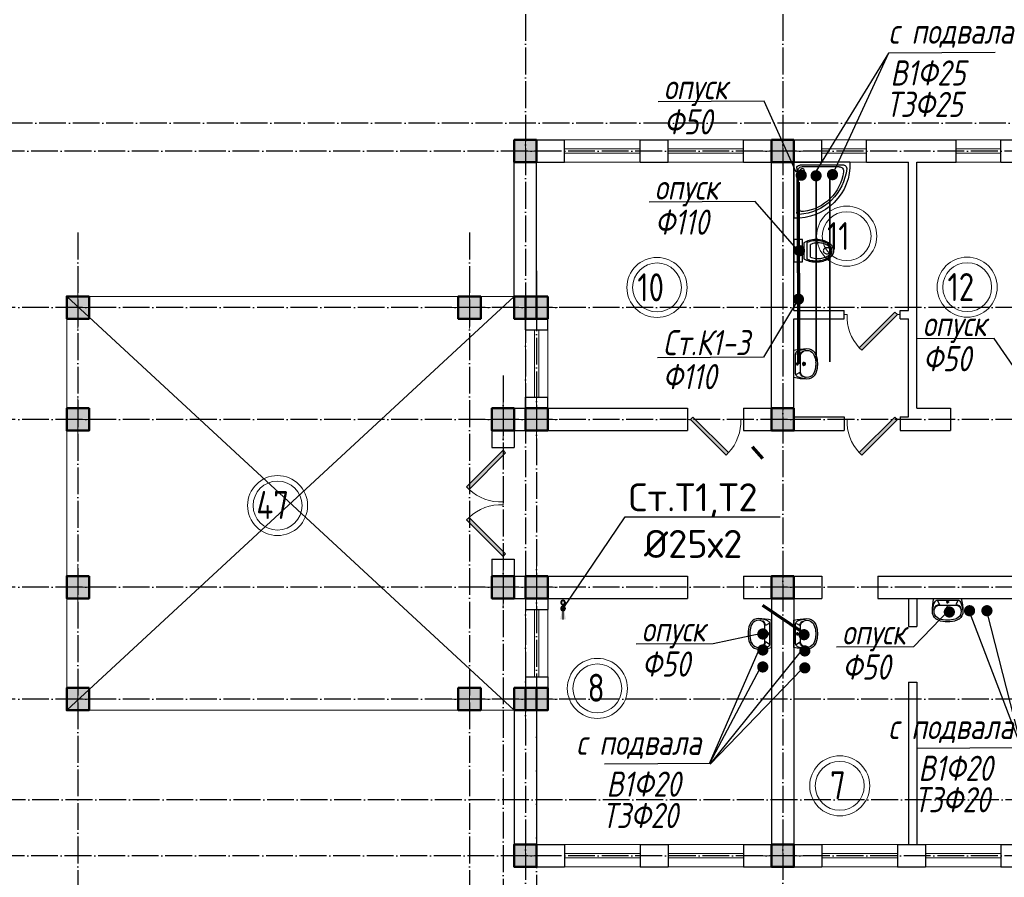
# Model space of a CAD drawing. Extents: x -4445 to 1909585, y 1860 to 289234.
# Tile 26 of 110: x 333605 to 351208, y 207818 to 223153. Entities that reach past the tile are written whole.
import ezdxf
from ezdxf import colors
from ezdxf.entities.mleader import LeaderData, LeaderLine
from ezdxf.math import Vec2, Vec3

# ---------------------------------------------------------------- set-up
doc = ezdxf.new("R2010")
doc.units = 0
doc.header["$LTSCALE"] = 0.5
doc.header["$MEASUREMENT"] = 0
doc.linetypes.add('ACAD_ISO04W100', pattern=[30, 24, -3, 0, -3])
doc.layers.get('0').update_dxf_attribs({"linetype": 'CONTINUOUS', "lineweight": 18})
for name, color, linetype in [('kolonn', 7, 'CONTINUOUS'), ('os', 3, 'CONTINUOUS'), ('su', 7, 'CONTINUOUS')]:
    doc.layers.add(name, color=color, linetype=linetype)
for name, color, linetype, lineweight in [('В1', 5, 'CONTINUOUS', 35), ('К1', 24, 'бытовая канализация', 70), ('Т3', 1, 'CONTINUOUS', 35)]:
    doc.layers.add(name, color=color, linetype=linetype, lineweight=lineweight)
doc.styles.add('GOST', font='isocpeur.ttf')
doc.styles.add('Isocpeur', font='isocpeui.ttf', dxfattribs={"height": 250})
doc.styles.get("Standard").update_dxf_attribs({"font": 'spds.shx', "oblique": 15})
doc.styles.add('style1', font='isocpeui.ttf', dxfattribs={"height": 80})
doc.linetypes.add('бытовая канализация', pattern='A,5,-0.5,["К1",Standard,S=0.7,R=0,X=0,Y=-0.35],-2', length=7.5)

# ---------------------------------------------------------------- blocks, each defined once
blk = doc.blocks.new('jfgjhsdf')
blk.add_hatch(color=1).paths.add_polyline_path([(-593, 731), (-637, 687), (0, 50), (44, 94)])
at = {"color": 1}
for p, q in [((0, 1000), (0, 950)), ((0, 50), (0, 0))]:
    blk.add_line(p, q, dxfattribs=at)
blk.add_lwpolyline([(0, 50), (-637, 687), (-593, 731), (44, 94), (0, 50)], dxfattribs=at)
blk.add_arc((-33, 130), 821, 87.662, 132.9147, dxfattribs=at)
blk = doc.blocks.new('ghsdd')
at = {"ltscale": 50}
h = blk.add_hatch(color=256, dxfattribs=at)
h.paths.add_polyline_path([(0, 200), (-200, 200), (-200, 0), (0, 0)])
h.paths.add_polyline_path([(200, 0), (200, 200), (0, 200), (0, 0)])
h.paths.add_polyline_path([(0, 0), (-200, 0), (-200, -200), (0, -200)])
h.paths.add_polyline_path([(0, 0), (0, -200), (200, -200), (200, 0)])
at = {"lineweight": 0}
for p, q in [((0, -374), (0, 374)), ((-374, 0), (374, 0))]:
    blk.add_line(p, q, dxfattribs=at)
at = {"lineweight": 50, "ltscale": 50}
blk.add_lwpolyline([(200, 200), (200, -200), (-200, -200), (-200, 200), (200, 200)], dxfattribs=at)
blk = doc.blocks.new('UM_8')
for p, q in [((244, 0), (-244, 0)), ((-182, -45), (-146, -110)), ((175, -30), (-175, -30)), ((142, -120), (-132, -120)), ((27, -61), (-27, -61)), ((0, -88), (0, -34)), ((0, -145), (0, -215)), ((182, -45), (146, -110)), ((35, -180), (-35, -180))]:
    blk.add_line(p, q)
for centre, radius in [((0, -180), 27), ((0, -61), 17), ((0, -180), 17)]:
    blk.add_circle(centre, radius)
for centre, radius, start, end in [((-244, 0), 0.5, 90, 167.3206), ((244, 0), 0.5, 12.6794, 90), ((894, -257), 1167, 167.3206, 178.6525), ((68, -206), 330, 154.5977, 180.3349), ((-104, -233), 138, 141.0504, 245.2718), ((-175, -90), 60, 90, 154.5977), ((-104, -233), 148, 141.0504, 147.7493), ((-139, -232), 123, 98.7111, 129.9424), ((-139, -232), 113, 86.1548, 129.9424), ((139, -232), 113, 50.0576, 93.8452), ((139, -232), 123, 50.0576, 81.2889), ((104, -233), 138, 294.7282, 38.9496), ((175, -90), 60, 25.4023, 90), ((104, -233), 148, 32.2507, 38.9496), ((-68, -206), 330, 359.6651, 25.4023), ((-894, -257), 1167, 1.3475, 12.6794), ((-104, -234), 169, 178.312, 234.1043), ((-273, -229), 0.5, 358.312, 358.6525), ((27, -71), 317, 272.4632, 300.3552), ((104, -234), 169, 305.8957, 1.688), ((273, -229), 0.5, 181.3475, 181.688), ((-27, -71), 347, 239.6448, 267.5368), ((-27, -71), 317, 244.8898, 267.5368), ((0, 80), 500, 265.1692, 274.8308), ((0, 80), 470, 265.1692, 274.8308), ((27, -71), 347, 272.4632, 300.3552)]:
    blk.add_arc(centre, radius, start, end)
blk = doc.blocks.new('Podd_igl_as100x100')
for p, q in [((-54, 897), (-54, 104)), ((0, 1000), (0, 0)), ((-80, 808), (-80, 153)), ((0, 0), (-1000, 0)), ((-106, 50), (-891, 50)), ((-158, 74), (-799, 73))]:
    blk.add_line(p, q)
blk.add_circle((-152, 149), 37.8)
for centre, radius, start, end in [((-42, 42), 959, 87.5145, 182.4855), ((-22, 34), 914, 95.7508, 176.1666), ((-67, 71), 821, 97.4497, 172.9032), ((-160, 806), 80.2, 1.4931, 100.036), ((-109, 889), 55.4, 7.9715, 94.7418), ((-891, 93), 43.1, 176.352, 270.7469), ((-799, 157), 84.3, 169.7158, 269.999), ((-155, 149), 75.6, 267.8648, 3.2153), ((-107, 102), 52.6, 270.31, 1.996)]:
    blk.add_arc(centre, radius, start, end)
blk = doc.blocks.new('UniTAZZ_3')
for p, q in [((-152, 200), (-152, -200)), ((0, 200), (-152, 200)), ((0, -200), (0, 200)), ((-293, -112), (-293, 112)), ((-230, -144), (-230, 144)), ((-178, -144), (-178, 144)), ((-152, -200), (0, -200))]:
    blk.add_line(p, q)
blk.add_circle((-76, 0), 17)
for centre, radius, start, end in [((-435, -148), 343, 104.7867, 122.5078), ((-397, -291), 491, 90, 104.7867), ((-399, -261), 441, 90, 104.7867), ((-399, -261), 441, 75.2133, 90), ((-397, -291), 491, 75.2133, 90), ((-359, -148), 343, 58.1489, 75.2133), ((-581, 0), 131, 146.9765, 180), ((-581, 0), 131, 180, 213.0235), ((-493, -57), 235, 122.5078, 146.9765), ((-564, 0), 117, 146.9765, 180), ((-575, 0), 87.7, 145.7058, 180), ((-575, 0), 87.7, 180, 214.2942), ((-485, -51), 211, 122.5078, 146.9765), ((-610, 0), 46, 153.6325, 180), ((-610, 0), 46, 180, 206.3675), ((-600, -5), 56.5, 129.8827, 153.6325), ((-507, -46), 170, 121.2723, 145.7058), ((-594, -12), 66, 109.092, 129.8827), ((-590, -23), 78.1, 90, 109.092), ((-433, -133), 308, 104.7867, 122.5078), ((-462, -121), 257, 104.1209, 121.2723), ((-590, -23), 78.1, 70.908, 90), ((-586, -12), 66, 50.1173, 70.908), ((-580, -5), 56.5, 26.3675, 50.1173), ((-571, 0), 46, 0, 26.3675), ((-571, 0), 46, 333.6325, 0), ((-432, -238), 378, 90, 104.1209), ((-432, -238), 378, 75.8791, 90), ((-403, -121), 257, 64.7964, 75.8791), ((-365, -133), 308, 63.9053, 75.2133), ((-493, 57), 235, 213.0235, 237.4922), ((-564, 0), 117, 180, 213.0235), ((-485, 51), 211, 213.0235, 237.4922), ((-600, 5), 56.5, 206.3675, 230.1173), ((-507, 47), 170, 214.2942, 238.7277), ((-594, 12), 66, 230.1173, 250.908), ((-435, 148), 343, 237.4922, 255.2133), ((-590, 24), 78.1, 250.908, 270), ((-433, 132), 308, 237.4922, 255.2133), ((-462, 121), 257, 238.7277, 255.8791), ((-590, 24), 78.1, 270, 289.092), ((-586, 12), 66, 289.092, 309.8827), ((-580, 5), 56.5, 309.8827, 333.6325), ((-432, 238), 378, 255.8791, 270), ((-399, 261), 441, 255.2133, 270), ((-432, 238), 378, 270, 284.1209), ((-399, 261), 441, 270, 284.7867), ((-403, 121), 257, 284.1209, 295.2036), ((-365, 132), 308, 284.7867, 296.0947), ((-359, 148), 343, 284.7867, 301.8511), ((-397, 291), 491, 255.2133, 270), ((-397, 291), 491, 270, 284.7867)]:
    blk.add_arc(centre, radius, start, end)
blk = doc.blocks.new('Стояк 50')
at = {"lineweight": 40}
blk.add_circle((0, 0), 35, dxfattribs=at)

msp = doc.modelspace()

# ---------------------------------------------------------------- linework, layer by layer
at = {"lineweight": 30}
for p, q in [((342447.134, 217804.672), (342447.134, 221004.672)), ((342447.134, 221004.672), (343347.134, 221004.672)), ((343347.134, 220604.672), (343347.134, 221004.672)), ((344697.134, 220604.672), (344697.134, 221004.672)), ((344697.134, 221004.672), (345197.134, 221004.672)), ((345197.134, 220604.672), (345197.134, 221004.672)), ((346547.134, 220604.672), (346547.134, 221004.672)), ((346547.134, 221004.672), (347947.134, 221004.672)), ((347947.134, 220604.672), (347947.134, 221004.672)), ((348747.134, 220604.672), (348747.134, 221004.672)), ((348747.134, 221004.672), (350347.134, 221004.672)), ((350347.134, 220604.672), (350347.134, 221004.672)), ((351147.134, 220604.672), (351147.134, 221004.672)), ((351147.134, 221004.672), (352547.134, 221004.672)), ((342847.134, 218204.672), (342847.134, 220604.672)), ((342847.134, 220604.672), (343347.134, 220604.672)), ((344697.134, 220604.672), (345197.134, 220604.672)), ((346547.134, 220604.672), (347047.134, 220604.672)), ((347047.134, 216204.672), (347047.134, 220604.672)), ((347447.134, 220604.672), (347947.134, 220604.672)), ((347447.134, 217954.672), (347447.134, 220604.672)), ((348747.134, 220604.672), (349497.134, 220604.672)), ((349497.134, 217954.672), (349497.134, 220604.672)), ((349647.134, 216204.672), (349647.134, 220604.672)), ((349647.134, 220604.672), (350347.134, 220604.672)), ((351147.134, 220604.672), (351647.134, 220604.672)), ((342847.134, 218204.672), (343047.134, 218204.672)), ((343047.134, 217604.672), (343047.134, 218204.672)), ((347447.134, 217954.672), (348347.134, 217954.672)), ((348347.134, 217804.672), (348347.134, 217954.672)), ((349347.134, 217804.672), (349347.134, 217954.672)), ((349347.134, 217954.672), (349497.134, 217954.672)), ((342447.134, 217804.672), (342647.134, 217804.672)), ((342647.134, 217604.672), (342647.134, 217804.672)), ((347447.134, 216054.672), (347447.134, 217804.672)), ((347447.134, 217804.672), (348347.134, 217804.672)), ((349347.134, 217804.672), (349497.134, 217804.672)), ((349497.134, 216054.672), (349497.134, 217804.672)), ((342647.134, 217604.672), (343047.134, 217604.672)), ((342647.134, 216204.672), (342647.134, 216404.672)), ((342647.134, 216404.672), (343047.134, 216404.672)), ((343047.134, 216204.672), (343047.134, 216404.672)), ((342047.134, 216204.672), (342047.134, 215504.672)), ((342047.134, 216204.672), (342647.134, 216204.672)), ((343047.134, 216204.672), (345547.134, 216204.672)), ((345547.134, 216204.672), (345547.134, 215804.672)), ((346547.134, 216204.672), (346547.134, 215804.672)), ((346547.134, 216204.672), (347047.134, 216204.672)), ((349647.134, 216204.672), (350247.134, 216204.672)), ((350247.134, 216204.672), (350247.134, 215804.672)), ((347447.134, 216054.672), (348347.134, 216054.672)), ((348347.134, 216054.672), (348347.134, 215804.672)), ((349347.134, 216054.672), (349347.134, 215804.672)), ((349347.134, 216054.672), (349497.134, 216054.672)), ((342447.134, 215804.672), (342447.134, 215504.672)), ((342447.134, 215804.672), (345547.134, 215804.672)), ((346547.134, 215804.672), (348347.134, 215804.672)), ((349347.134, 215804.672), (350247.134, 215804.672)), ((342047.134, 215504.672), (342447.134, 215504.672)), ((342047.134, 213504.672), (342447.134, 213504.672)), ((342047.134, 213504.672), (342047.134, 212804.672)), ((342447.134, 213504.672), (342447.134, 213204.672)), ((342447.134, 213204.672), (345547.134, 213204.672)), ((345547.134, 213204.672), (345547.134, 212804.672)), ((346547.134, 213204.672), (346547.134, 212804.672)), ((346547.134, 213204.672), (347947.134, 213204.672)), ((347947.134, 213204.672), (347947.134, 212804.672)), ((348947.134, 213204.672), (348947.134, 212804.672)), ((348947.134, 213204.672), (354847.134, 213204.672)), ((342047.134, 212804.672), (342647.134, 212804.672)), ((342647.134, 212804.672), (342647.134, 212604.672)), ((343047.134, 212804.672), (343047.134, 212604.672)), ((343047.134, 212804.672), (345547.134, 212804.672)), ((346547.134, 212804.672), (347047.134, 212804.672)), ((347047.134, 212804.672), (347047.134, 208404.672)), ((347447.134, 212804.672), (347447.134, 208404.672)), ((347447.134, 212804.672), (347947.134, 212804.672)), ((348947.134, 212804.672), (351647.134, 212804.672)), ((349497.134, 212804.672), (349497.134, 212304.672)), ((349647.134, 212804.672), (349647.134, 212304.672)), ((342647.134, 212604.672), (343047.134, 212604.672)), ((349497.134, 212304.672), (349647.134, 212304.672)), ((342647.134, 211404.672), (343047.134, 211404.672)), ((342647.134, 211404.672), (342647.134, 211204.672)), ((343047.134, 211404.672), (343047.134, 210804.672)), ((349497.134, 211304.672), (349647.134, 211304.672)), ((349497.134, 211304.672), (349497.134, 208404.672)), ((349647.134, 211304.672), (349647.134, 208404.672)), ((342447.134, 211204.672), (342447.134, 208004.672)), ((342447.134, 211204.672), (342647.134, 211204.672)), ((342847.134, 210804.672), (342847.134, 208404.672)), ((342847.134, 210804.672), (343047.134, 210804.672)), ((342847.134, 208404.672), (343347.134, 208404.672)), ((343347.134, 208404.672), (343347.134, 208004.672)), ((344697.134, 208404.672), (344697.134, 208004.672)), ((344697.134, 208404.672), (345197.134, 208404.672)), ((345197.134, 208404.672), (345197.134, 208004.672)), ((346547.134, 208404.672), (346547.134, 208004.672)), ((346547.134, 208404.672), (347047.134, 208404.672)), ((347447.134, 208404.672), (347947.134, 208404.672)), ((347947.134, 208404.672), (347947.134, 208004.672)), ((349297.134, 208404.672), (349297.134, 208004.672)), ((349297.134, 208404.672), (349797.134, 208404.672)), ((349797.134, 208404.672), (349797.134, 208004.672)), ((351147.134, 208404.672), (351147.134, 208004.672)), ((351147.134, 208404.672), (351647.134, 208404.672)), ((342447.134, 208004.672), (343347.134, 208004.672)), ((344697.134, 208004.672), (345197.134, 208004.672)), ((346547.134, 208004.672), (347947.134, 208004.672)), ((349297.134, 208004.672), (349797.134, 208004.672)), ((351147.134, 208004.672), (352547.134, 208004.672))]:
    msp.add_line(p, q, dxfattribs=at)
at = {"color": 1}
for p, q in [((343347.134, 221004.672), (344697.134, 221004.672)), ((346547.134, 221004.672), (345197.134, 221004.672)), ((347947.134, 221004.672), (348747.134, 221004.672)), ((351147.134, 221004.672), (350347.134, 221004.672)), ((343347.134, 220844.672), (344697.134, 220844.672)), ((344697.134, 220764.672), (343347.134, 220764.672)), ((346547.134, 220844.672), (345197.134, 220844.672)), ((345197.134, 220764.672), (346547.134, 220764.672)), ((347947.134, 220844.672), (348747.134, 220844.672)), ((348747.134, 220764.672), (347947.134, 220764.672)), ((351147.134, 220844.672), (350347.134, 220844.672)), ((350347.134, 220764.672), (351147.134, 220764.672)), ((344697.134, 220604.672), (343347.134, 220604.672)), ((345197.134, 220604.672), (346547.134, 220604.672)), ((348747.134, 220604.672), (347947.134, 220604.672)), ((350347.134, 220604.672), (351147.134, 220604.672)), ((334447.134, 210804.672), (342447.134, 218204.672)), ((342447.134, 210804.672), (334447.134, 218204.672)), ((342647.134, 217604.672), (342647.134, 216404.672)), ((342807.134, 217604.672), (342807.134, 216404.672)), ((342887.134, 216404.672), (342887.134, 217604.672)), ((343047.134, 216404.672), (343047.134, 217604.672)), ((342647.134, 211404.672), (342647.134, 212604.672)), ((342807.134, 211404.672), (342807.134, 212604.672)), ((342887.134, 212604.672), (342887.134, 211404.672)), ((343047.134, 212604.672), (343047.134, 211404.672)), ((344697.134, 208404.672), (343347.134, 208404.672)), ((344697.134, 208244.672), (343347.134, 208244.672)), ((345197.134, 208404.672), (346547.134, 208404.672)), ((345197.134, 208244.672), (346547.134, 208244.672)), ((349297.134, 208404.672), (347947.134, 208404.672)), ((349297.134, 208244.672), (347947.134, 208244.672)), ((349797.134, 208404.672), (351147.134, 208404.672)), ((349797.134, 208244.672), (351147.134, 208244.672)), ((343347.134, 208164.672), (344697.134, 208164.672)), ((346547.134, 208164.672), (345197.134, 208164.672)), ((347947.134, 208164.672), (349297.134, 208164.672)), ((351147.134, 208164.672), (349797.134, 208164.672)), ((343347.134, 208004.672), (344697.134, 208004.672)), ((346547.134, 208004.672), (345197.134, 208004.672)), ((347947.134, 208004.672), (349297.134, 208004.672)), ((351147.134, 208004.672), (349797.134, 208004.672))]:
    msp.add_line(p, q, dxfattribs=at)
msp.add_lwpolyline([(342447.134, 218204.672), (334447.134, 218204.672), (334447.134, 210804.672), (342447.134, 210804.672)], dxfattribs=at)
for centre, radius in [((348390.443, 219282.006), 537.019), ((348390.443, 219282.006), 437.019), ((344999.306, 218365.646), 537.019), ((350544.85, 218370.305), 537.019), ((350544.85, 218370.305), 437.019), ((344999.306, 218365.646), 437.019), ((338215.988, 214464.992), 537.019), ((338215.988, 214464.992), 437.019), ((343933.091, 211196.006), 537.019), ((343933.091, 211196.006), 437.019), ((348266.383, 209453.826), 537.019), ((348266.383, 209453.826), 437.019)]:
    msp.add_circle(centre, radius, dxfattribs=at)
at = {"layer": 'os', "color": 3, "linetype": 'ACAD_ISO04W100', "ltscale": 40}
for p, q in [((342647.134, 262860.923), (342647.134, 201637.206)), ((347247.134, 262860.923), (347247.134, 201637.206)), ((379440.657, 221304.672), (326597.211, 221304.672)), ((403900.185, 220804.672), (326597.211, 220804.672)), ((334647.134, 219347.713), (334647.134, 201637.206)), ((341647.134, 219347.713), (341647.134, 201637.206)), ((342847.134, 218665.297), (342847.134, 201637.206)), ((411540.376, 218004.672), (326597.211, 218004.672)), ((342247.134, 216792.78), (342247.134, 201637.206)), ((411540.376, 216004.672), (326597.211, 216004.672)), ((411540.376, 213004.672), (326597.211, 213004.672)), ((411540.376, 211004.672), (326597.211, 211004.672)), ((376914.149, 209204.672), (326597.211, 209204.672)), ((403900.185, 208204.672), (326597.211, 208204.672))]:
    msp.add_line(p, q, dxfattribs=at)
at = {"layer": 'В1'}
msp.add_line((347843.3, 220362.254), (347843.3, 217041.631), dxfattribs=at)
at = {"layer": 'В1', "const_width": 100}
for points in [[(347793.3, 220362.254, 1), (347893.3, 220362.254, 1)], [(350537.093, 212584.688, 1), (350637.093, 212584.688, 1)], [(346841.171, 211882.881, 1), (346941.171, 211882.881, 1)], [(347592.327, 211865.879, 1), (347692.327, 211865.879, 1)]]:
    msp.add_lwpolyline(points, format="xyb", close=True, dxfattribs=at)
at = {"layer": 'К1', "color": 0, "lineweight": 25}
for p, q in [((349135.166, 222556.173), (347793.3, 220362.254)), ((349135.166, 222556.173), (348137.122, 220382.499)), ((351042.211, 222567.049), (349135.166, 222556.173)), ((346916.801, 221697.525), (345021.853, 221682.792)), ((347488.269, 220426.639), (346916.801, 221697.525)), ((346753.803, 219903.467), (344858.854, 219888.733)), ((347499.892, 219047.432), (346753.803, 219903.467)), ((347512.727, 218131.977), (346902.393, 217121.548)), ((351028.52, 217455.251), (349650.967, 217447.159)), ((351429.234, 216871.396), (351028.52, 217455.251)), ((346902.393, 217121.548), (345007.445, 217106.815)), ((350237.375, 212611.34), (349586.273, 211941.297)), ((351514.91, 210135.614), (350596.964, 212535.672)), ((350901.443, 212534.828), (351514.91, 210135.614)), ((346841.212, 212174.159), (346003.008, 211995.133)), ((346003.008, 211995.133), (344625.456, 211987.041)), ((349586.273, 211941.297), (348208.721, 211933.206)), ((345936.48, 209853.051), (346806.642, 211850.611)), ((345947.105, 209843.485), (347556.239, 211840.625)), ((346836.626, 211551.04), (345936.48, 209853.051)), ((347586.223, 211541.054), (345947.105, 209843.485)), ((351543.7, 210133.383), (349636.655, 210122.507)), ((345965.27, 209850.819), (344058.225, 209839.943))]:
    msp.add_line(p, q, dxfattribs=at)
at = {"layer": 'К1'}
for p, q in [((347537.375, 217002.46), (347528.277, 220246.497)), ((346893.211, 215304.472), (346704.66, 215513.413)), ((347625.898, 212185.289), (346890.306, 212680.507))]:
    msp.add_line(p, q, dxfattribs=at)
at = {"layer": 'К1', "const_width": 100}
for points in [[(347528.007, 220372.107, 1), (347628.007, 220372.107, 1)], [(347496.965, 219023.008, 1), (347596.965, 219023.008, 1)], [(347478.277, 218154.894, 1), (347578.277, 218154.894, 1)], [(350175.89, 212561.659, 1), (350275.89, 212561.659, 1)], [(346841.869, 212168.85, 1), (346941.869, 212168.85, 1)], [(347577.685, 212156.175, 1), (347677.685, 212156.175, 1)]]:
    msp.add_lwpolyline(points, format="xyb", close=True, dxfattribs=at)
at = {"layer": 'Т3'}
msp.add_line((348087.122, 220382.499), (348087.122, 217034.014), dxfattribs=at)
at = {"layer": 'Т3', "const_width": 100}
for points in [[(348087.122, 220382.499, 1), (348187.122, 220382.499, 1)], [(350847.703, 212584.688, 1), (350947.703, 212584.688, 1)], [(346840.398, 211579.239, 1), (346940.398, 211579.239, 1)], [(347591.554, 211562.238, 1), (347691.554, 211562.238, 1)]]:
    msp.add_lwpolyline(points, format="xyb", close=True, dxfattribs=at)

# ---------------------------------------------------------------- block references
at = {"rotation": 90}
for p in [(349347.134, 217879.672), (349347.134, 216004.672)]:
    msp.add_blockref('jfgjhsdf', p, dxfattribs=at)
at = {"xscale": -1, "rotation": 270}
msp.add_blockref('jfgjhsdf', (345547.134, 216004.672), dxfattribs=at)
at = {"xscale": -1.025641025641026, "yscale": 1.025641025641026, "zscale": 1.025641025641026, "rotation": 180}
msp.add_blockref('jfgjhsdf', (342247.134, 215504.672), dxfattribs=at)
at = {"xscale": 1.025641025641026, "yscale": 1.025641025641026, "zscale": 1.025641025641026}
msp.add_blockref('jfgjhsdf', (342247.134, 213504.672), dxfattribs=at)
at = {"xscale": -1}
for p in [(343319.479, 212729.85), (343319.479, 212624.018)]:
    msp.add_blockref('Стояк 50', p, dxfattribs=at)
at = {"layer": 'kolonn'}
for p in [(342647.134, 220804.672), (347247.134, 220804.672), (334647.134, 218004.672), (341647.134, 218004.672), (342647.134, 218004.672), (342847.134, 218004.672), (334647.134, 216004.672), (342247.134, 216004.672), (342847.134, 216004.672), (347247.134, 216004.672), (334647.134, 213004.672), (342247.134, 213004.672), (342847.134, 213004.672), (347247.134, 213004.672), (334647.134, 211004.672), (341647.134, 211004.672), (342647.134, 211004.672), (342847.134, 211004.672), (342647.134, 208204.672), (347247.134, 208204.672)]:
    msp.add_blockref('ghsdd', p, dxfattribs=at)
at = {"layer": 'su', "xscale": -1}
for name, p, rotation in [('Podd_igl_as100x100', (347447.134, 220604.672), 270), ('UM_8', (347447.134, 216998.342), 90), ('UM_8', (347447.134, 212171.63), 90)]:
    msp.add_blockref(name, p, dxfattribs=dict(at, rotation=rotation))
at = {"layer": 'su'}
for name, p, rotation in [('UniTAZZ_3', (347447.134, 219021.137), 180), ('UM_8', (347047.134, 212171.63), 270)]:
    msp.add_blockref(name, p, dxfattribs=dict(at, rotation=rotation))
at = {"layer": 'su', "xscale": -1}
msp.add_blockref('UM_8', (350195.256, 212804.672), dxfattribs=at)

# ---------------------------------------------------------------- texts
at = {"style": 'style1', "width": 0.8}
for s, p in [('с подвала', (349140.172, 222722.975)), ('В1Ф25', (349173.24, 221976.107)), ('опуск', (345121.443, 221729.33)), ('Т3Ф25', (349097.248, 221414.269)), ('Ф50', (345125.284, 221102.726)), ('опуск', (344958.445, 219935.271)), ('Ф110', (344962.286, 219308.668)), ('опуск', (349750.558, 217493.697)), ('Ст.К1-3', (345107.035, 217153.353)), ('Ф50', (349754.399, 216867.094)), ('Ф110', (345102.16, 216545.833)), ('опуск', (344725.046, 212033.58)), ('опуск', (348308.311, 211979.744)), ('Ф50', (344728.887, 211406.976)), ('Ф50', (348312.152, 211353.14)), ('с подвала', (349136.015, 210289.309)), ('с подвала', (343557.586, 210006.745)), ('В1Ф20', (349674.728, 209542.441)), ('В1Ф20', (344096.299, 209259.877)), ('Т3Ф20', (349598.736, 208980.603)), ('Т3Ф20', (344020.307, 208698.039))]:
    msp.add_text(s, height=449.2125, dxfattribs=at).set_placement(p)
at = {"color": 1}
for s, p in [('11', (348038.3, 219033.991)), ('12', (350192.707, 218122.289)), ('10', (344647.163, 218117.631)), ('47', (337836.48, 214225.452)), ('8', (343759.119, 210956.466)), ('7', (348092.411, 209214.286))]:
    msp.add_text(s, height=500, dxfattribs=at).set_placement(p)
at = {"color": 7, "lineweight": 50, "insert": (137865.356, 214414.276), "char_height": 250, "width": 8000, "attachment_point": 4, "style": 'Isocpeur'}
msp.add_mtext('\\pi697.72727;{\\C0;Ведомость рабочих чертежей основного \\P\\pi3150.85227;комплекта}', dxfattribs=at)
at = {"ltscale": 100, "insert": (152636, 214359.8), "char_height": 250, "width": 19702, "attachment_point": 1, "line_spacing_factor": 0.85, "style": 'GOST'}
msp.add_mtext('\\pi1800;Проект разработан на основании чертежей АС и расстановки технологического оборудования, с учетом требований соответствующих нормативных документов, задания на проектирования и технических условий №270/4-1729  от 16.06.2023 года, выданных АО "Тошкент шахар сув таъминоты"\\PИсходные данные:\\P\\pi0;^I^I^IТехническо-экономические показатели:\\P1.^I Площадь застройки -{\\fISOCPEUR|b0|i1|c204|p34;2852,84}  м2\\P2.^IСтроительный объём  -20360.80 м3\\P3.^IПросадочность - I типа\\P4.^IСейсмичность - 8 баллов\\P^I^I^IПожарная безопасность:\\P1.^IКласс ответственности здания......................................................II\\P2.^IСтепень огнестойкости здания......................................................II\\P3.^IКласс по функциональной пожарной опасности.....................Ф1.1\\P\\pi1800;Проектом предусмотрено строительство системы водоснабжения и водоотведения.{\\C1;\\P}^I^I{\\LХолодное водоснабжение.}\\P\\pi0;^IХолодное водоснабжение принято хозяйственно-питьевое Источником хозяйственно бытового водопровода служит  наружная сеть водопровода. \\P^IГарантированный напор - 1,0 атм.\\P^IХолодное водоснабжение принято хозяйственно-питьевое с отдельной противопожарной линией. Количество вводов - один. Хозяйственно-бытовая сеть водоснабжения - тупиковая. Ввод выполняется из оцинкованных стальных обыкновенных водогазопроводных труб ∅50 мм по ГОСТ 3262-75. \\P^IМагистральный трубопровод (лежак),  стояки и подводки воды к санитарно-техническим приборам выполняются из полипропиленовых труб PP-R PN10. Магистральный трубопровод прокладываются под потолком техподполья. Стояки прокладываются скрыто в шахтах совместно со стояками канализации. Подводка труб к сан-тех приборам выполняется скрыто в штробах. Каждый стояк и поэтажное ответвление имеет свою запорную арматуру. Перед заделкой штроб необходимо провести гидравлическое испытание трубопроводов.\\P^IДля учета водопотребления установлен ультразвуковой счетчик воды с модулем передачи данных.\\P^I^I{\\LПротивопожарный водопровод. \\P}^IПротивопожарная сеть - принята тупиковой. Противопожарный водопровод выполняется из стальных электросварных труб ∅57мм мм.  Внутреннее пожаротушение осуществляется пожарными кранами ∅50 мм, диаметр спрыска наконечника пожарного ствола - 16 мм, длина рукавов - 20 м. Пожарные краны размещаются в специальных шкафах навесного ШПК-320Н и встраиваемого типа ШПК-320В размерами 1300х540х300 (ВхШхГ). Каждый пожарный шкаф оснащается двумя порошковыми огнетушителями ОП-5.\\P^IРасход воды на внутреннее пожаротушение составляет в одну струю по 2,6 л/сек. \\P^IСтальные трубопроводы окрашиваются масляной краской за 2 раза. \\P^IРасход воды на наружнее пожаротушение составляет 20 л/сек и осуществляется от пожарных гидрантов существующей городской сети водопровода.\\P^I^I{\\LГорячее водоснабжение. }\\P^IГорячее водоснабжение принято циркуляционным - от вертикальных накопительных бойлеров косвенного нагрева с контуром подключения солнечных коллекторов. Основным источником тепла для бойлеров ГВС служит тепловая сеть. Трубопроводы горячего водоснабжения выполняются из и PP-RCT труб  PN20. Магистральные циркуляционные трубопроводы прокладываются открыто под потолком цокольного этажа. Подводки к сан-тех приборам прокладываются аналогично подводящим трубопроводам холодного водоснабжения. Альтернативным источником тепла для бойлеров в теплое время года и в ясную погоду служат солнечные коллекторы, устанавливаемые на кровле здания. Монтаж и точный угол наклона коллекторов выполнить по требованиям изготовителя водонагревателей. Допускается установка коллекторов отличной от проекта в соответствии с требованиями завода- изготовителя. Трубопроводы теплоснабжения выполняются из медных труб. \\P^IТеплоносителем для солнечных коллекторов служит водный раствор гликоля (антифриз). нормальной работы контура теплоснабжения и горячего водоснабжения устанавливаются циркуляционные насосы (1 раб. 1 резервный), а также контроллер управления гелиосистемой.\\P^IВсе трубопроводы, прокладываемые по чердаку, а также трубопроводны горячего водоснабжения и циркуляции (за исключение подводок к сантехприборам) покрваются теплоизоячцйионными материалами.\\P^I^I{\\LКанализация}\\P^IВ проекте принята самотёчная система хозяйственно-бытовой канализации. Внутренние сети канализации К1 выполняются из безнапорных полипропиленовых труб ∅50-110мм. Трубы канализации прокладываются под потолком цокольного этажа, а также частично открыто по стенам. \\P^IСтояки прокладываются в шахтах. Все санитарно-технические приборы оборудуются гидравлическими затворам - сифонами. \\P^IВыпуски канализации  выводятся к смотровым колодцам.\\P^IРасчетные расходы определены согласно ШНК 2.04.01-2022. "Внутренний водопровод и канализация зданий."  ', dxfattribs=at)

# ---------------------------------------------------------------- leaders
at = {"ltscale": 250}
ml = msp.add_multileader_mtext('Standard', dxfattribs=at)
ml.set_content('Ст.Т1,Т2\\P%%C25х2', color=256, style='GOST')
ml.set_leader_properties()
ml.build(insert=Vec2(0, 0))
ml.multileader.update_dxf_attribs({"text_left_attachment_type": 6, "text_right_attachment_type": 6, "dogleg_length": 0.001, "arrow_head_size": 300, "scale": 200})
ctx = ml.context
ctx.base_point, ctx.scale, ctx.char_height, ctx.arrow_head_size, ctx.landing_gap_size, ctx.plane_origin = Vec3(344432.5, 214262.967), 200, 500, 300, 0, Vec3(345890.923, 214184.06)
ctx.left_attachment, ctx.right_attachment, ctx.text_align_type = 6, 6, 1
notes = []
notes.append((ctx, [(0, (1, 1, 0), (344432.3, 214262.967), (1, 0), 0.2, [(0, [(343319.479, 212729.85), (343319.479, 212624.018)], 0, [])])]))
ctx.mtext.insert, ctx.mtext.alignment, ctx.mtext.flow_direction = Vec3(345645, 214862.967), 2, 5
for ctx, leaders in notes:
    for number, flags, end, landing, length, lines in leaders:
        leader = LeaderData()
        leader.index, (leader.has_last_leader_line, leader.has_dogleg_vector, leader.attachment_direction) = number, flags
        leader.last_leader_point, leader.dogleg_vector, leader.dogleg_length = Vec3(end), Vec3(landing), length
        for number, points, colour, breaks in lines:
            line = LeaderLine()
            line.index, line.vertices, line.color, line.breaks = number, Vec3.list(points), colors.encode_raw_color(colour), breaks
            leader.lines.append(line)
        ctx.leaders.append(leader)

doc.saveas('drawing.dxf')
